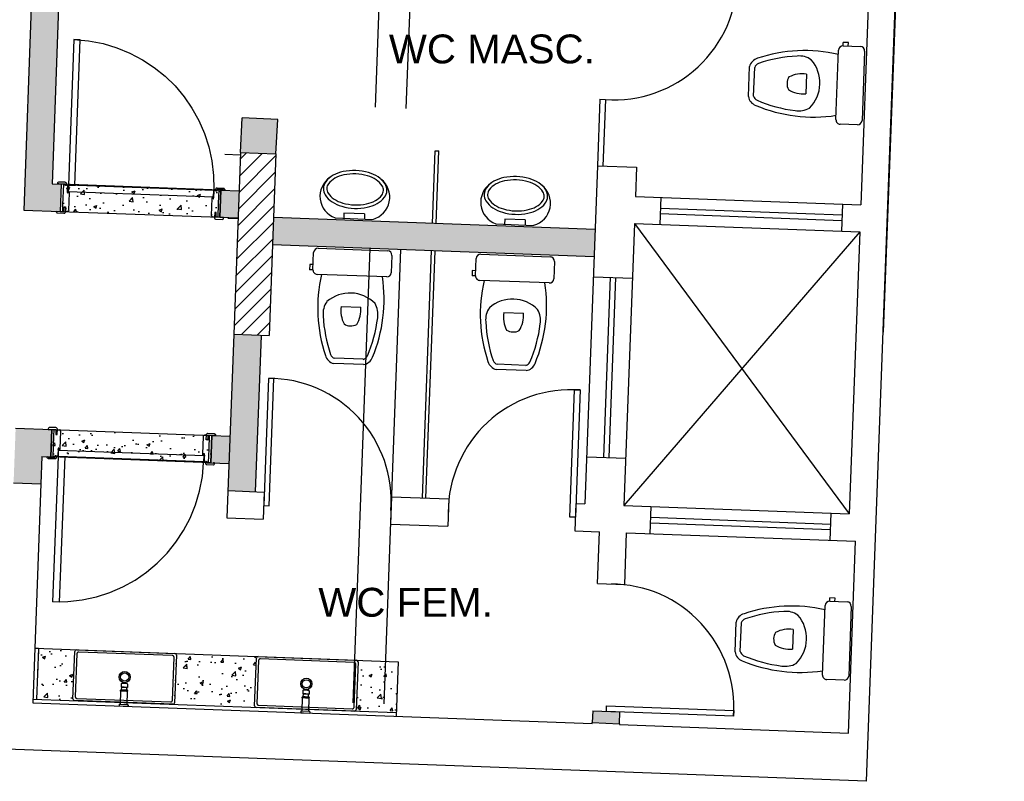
# Model space of a CAD drawing. Header units: inches. Extents: x 276 to 434, y 139 to 224.
# Tile 42 of 48: x 411.21 to 416.63, y 143.66 to 147.85. Entities that reach past the tile are written whole.
import ezdxf

# ---------------------------------------------------------------- set-up
doc = ezdxf.new("R2010")
doc.units = ezdxf.units.IN
doc.header["$MEASUREMENT"] = 0
doc.linetypes.add('DASHDOT2', pattern=[0.5, 0.25, -0.125, 0, -0.125])
doc.linetypes.add('DASHED2', pattern=[0.375, 0.25, -0.125])
for name, color, linetype in [('TJ-CONSTRUIR', 12, 'Continuous'), ('TJ-ESQUADRIA2', 2, 'Continuous'), ('TJ-ESQUADRIAS', 2, 'Continuous'), ('TJ-GRANITOCORTE', 3, 'Continuous'), ('TJ-GRANITOVISTA', 2, 'Continuous'), ('TJ-HACHURA', 8, 'Continuous'), ('TJ-LOUCA', 2, 'Continuous'), ('TJ-MOBILIARIOHIDRO', 2, 'Continuous'), ('TJ-PAREDE', 5, 'Continuous'), ('TJ-PAREDECORTE', 5, 'Continuous'), ('TJ-PILARES', 6, 'Continuous'), ('TJ-PISO', 1, 'Continuous'), ('TJ-PROJECAO-VIGA', 9, 'DASHDOT2'), ('TJ-PROJECAOACIMA', 1, 'DASHDOT2'), ('TJ-TEXTO01', 1, 'Continuous'), ('TJ-TEXTO03 1PARA100', 3, 'Continuous')]:
    doc.layers.add(name, color=color, linetype=linetype)
doc.styles.add('ARIAL', font='arial.ttf')
pattern_1 = [(50, (0, 0), (0.179315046, -0.015688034), [0.01875, -0.20625]), (355, (0, 0), (-0.03468783, 0.18804803), [0.015, -0.165]), (100.451444, (0.01494, -0.0013), (0.14462721, 0.17236), [0.01593505, -0.17528553]), (46.1842, (0, 0.05), (0.26681033, -0.04137982), [0.028125, -0.309375]), (96.635635, (0.02223, 0.04655), (0.23366549, 0.24352965), [0.02390259, -0.26292844]), (351.184164, (0, 0.05), (0.23366549, 0.24352965), [0.0225, -0.2475]), (21, (0.025, 0.0375), (0.149226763, -0.100654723), [0.01875, -0.20625]), (326, (0.025, 0.0375), (0.06082883, 0.18128751), [0.015, -0.165]), (71.451445, (0.03744, 0.02911), (0.210055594, 0.08063279), [0.01593505, -0.17528553]), (37.5, (0, 0), (0.003039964, 0.083223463), [0, -0.163, 0, -0.1675, 0, -0.165625]), (7.5, (0, 0), (0.065767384, 0.098602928), [0, -0.0955, 0, -0.15925, 0, -0.063125]), (327.5, (-0.05575, 0), (0.133455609, -0.005638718), [0, -0.0625, 0, -0.195, 0, -0.25875]), (317.5, (-0.08075, 0), (0.145796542, 0.025026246), [0, -0.08125, 0, -0.1295, 0, -0.18375])]

# ---------------------------------------------------------------- blocks, each defined once
blk = doc.blocks.new('Vaso-p01')
at = {"color": 2}
for p, q in [((-0.162, 0), (0.162, 0)), ((-0.1822, -0.1012), (-0.1822, -0.0203)), ((0.1823, -0.0203), (0.1823, -0.1012)), ((-0.1822, -0.077), (-0.1984, -0.077)), ((-0.1984, -0.077), (-0.1984, -0.1012)), ((-0.1822, -0.1012), (-0.1984, -0.1012)), ((0.162, -0.1215), (-0.162, -0.1215)), ((0.0696, -0.5331), (-0.0696, -0.5331)), ((0.0667, -0.5088), (-0.0667, -0.5088))]:
    blk.add_line(p, q, dxfattribs=at)
at = {"color": 1}
blk.add_line((-0.0446, -0.2666), (0.0468, -0.2666), dxfattribs=at)
at = {"color": 2}
for centre, radius, start, end in [((-0.162, -0.0203), 0.0203, 90, 180), ((0.162, -0.0203), 0.0203, 0, 90), ((-0.162, -0.1012), 0.0203, 180, 270), ((0.5429, -0.2525), 0.6971, 169.1709, 200.5902), ((-0.5429, -0.2525), 0.6971, 339.4098, 10.8291), ((0.162, -0.1012), 0.0203, 270, 0), ((0, -0.3672), 0.1647, 46.9385, 133.0615), ((-0.0292, -0.3001), 0.0988, 147.4418, 187.6795), ((0.0292, -0.3001), 0.0988, 352.3205, 32.5582), ((0.5429, -0.2525), 0.6728, 185.1838, 200.8893), ((-0.5429, -0.2525), 0.6728, 339.1107, 354.8162), ((-0.0589, -0.4806), 0.0536, 198.539, 258.4599), ((-0.0589, -0.4806), 0.0293, 203.7143, 254.3649), ((0.0589, -0.4806), 0.0293, 285.6351, 336.2857), ((0.0589, -0.4806), 0.0536, 281.5401, 341.461)]:
    blk.add_arc(centre, radius, start, end, dxfattribs=at)
at = {"color": 1}
for centre, radius, start, end in [((0.09, -0.2818), 0.1355, 173.5588, 209.061), ((-0.0878, -0.2818), 0.1355, 330.939, 6.4412), ((0.0011, -0.2978), 0.0579, 239.3297, 300.6703)]:
    blk.add_arc(centre, radius, start, end, dxfattribs=at)
blk = doc.blocks.new('Mic-pl')
at = {"color": 2}
for p, q in [((-0.0629, 0.2087), (-0.2829, 0.2087)), ((-0.2329, 0.1787), (-0.2329, 0.2087)), ((-0.2329, 0.1787), (-0.1129, 0.1787)), ((-0.1129, 0.1787), (-0.1129, 0.2087))]:
    blk.add_line(p, q, dxfattribs=at)
for points in [[(0.0121, 0.0387, 0.1533), (0, 0.0773, 0.106879), (-0.042, 0.1164, 0.073872), (-0.0987, 0.1397, 0.060444), (-0.1729, 0.1487, 0.060444), (-0.247, 0.1397, 0.073872), (-0.3037, 0.1164, 0.106879), (-0.3457, 0.0773, 0.1533), (-0.3579, 0.0387, 0.1533), (-0.3457, 0, 0.106879), (-0.3037, -0.0391, 0.073872), (-0.247, -0.0623, 0.060444), (-0.1729, -0.0713, 0.060444), (-0.0987, -0.0623, 0.073872), (-0.042, -0.0391, 0.106879), (0, 0, 0.1533)], [(-0.0079, 0.0387, 0.1533), (-0.0164, 0.0659, 0.106879), (-0.0523, 0.0993, 0.073872), (-0.1035, 0.1202, 0.060444), (-0.1729, 0.1287, 0.060444), (-0.2422, 0.1202, 0.073872), (-0.2935, 0.0993, 0.106879), (-0.3293, 0.0659, 0.1533), (-0.3379, 0.0387, 0.1533), (-0.3293, 0.0114, 0.106879), (-0.2935, -0.0219, 0.073872), (-0.2422, -0.0429, 0.060444), (-0.1729, -0.0513, 0.060444), (-0.1035, -0.0429, 0.073872), (-0.0523, -0.0219, 0.106879), (-0.0164, 0.0114, 0.1533)]]:
    blk.add_lwpolyline(points, format="xyb", close=True, dxfattribs=at)
for centre, start, end in [((-0.2424, 0.0812), 107.61727, 234.00867), ((-0.1033, 0.0812), 305.99133, 72.38273)]:
    blk.add_arc(centre, 0.1337, start, end, dxfattribs=at)
blk = doc.blocks.new('porta 80')
at = {"layer": 'TJ-ESQUADRIAS'}
for p, q in [((-0.161, 0.888), (-0.047, 0.888)), ((-0.161, 0.879), (-0.161, 0.888)), ((-0.155, 0.879), (-0.161, 0.879)), ((-0.161, 0.871), (-0.155, 0.871)), ((-0.155, 0.871), (-0.155, 0.879)), ((-0.047, 0.888), (-0.011, 0.888)), ((-0.037, 0.879), (-0.037, 0.871)), ((-0.011, 0.879), (-0.037, 0.879)), ((-0.037, 0.871), (-0.011, 0.871)), ((-0.011, 0.888), (-0.011, 0.879)), ((-0.011, 0.871), (-0.011, 0.861)), ((-0.117, 0.863), (-0.153, 0.863)), ((-0.117, 0.862), (-0.117, 0.863)), ((-0.112, 0.862), (-0.117, 0.862)), ((-0.117, 0.859), (-0.112, 0.859)), ((-0.117, 0.8551), (-0.117, 0.859)), ((-0.1149, 0.853), (-0.117, 0.8551)), ((-0.019, 0.853), (-0.1149, 0.853)), ((-0.112, 0.859), (-0.112, 0.862)), ((-0.117, 0.058), (-0.153, 0.058)), ((-0.1149, 0.068), (-0.117, 0.0659)), ((-0.117, 0.0659), (-0.117, 0.062)), ((-0.117, 0.062), (-0.112, 0.062)), ((-0.117, 0.059), (-0.117, 0.058)), ((-0.112, 0.059), (-0.117, 0.059)), ((-0.019, 0.068), (-0.1149, 0.068)), ((-0.112, 0.062), (-0.112, 0.059)), ((-0.011, 0.05), (-0.011, 0.06)), ((-0.161, 0.05), (-0.155, 0.05)), ((-0.161, 0.042), (-0.161, 0.033)), ((-0.155, 0.042), (-0.161, 0.042)), ((-0.161, 0.033), (-0.087, 0.033)), ((-0.155, 0.05), (-0.155, 0.042)), ((-0.087, 0.033), (-0.011, 0.033)), ((-0.037, 0.05), (-0.011, 0.05)), ((-0.037, 0.042), (-0.037, 0.05)), ((-0.011, 0.042), (-0.037, 0.042)), ((-0.011, 0.033), (-0.011, 0.042))]:
    blk.add_line(p, q, dxfattribs=at)
for points in [[(-0.161, 0.9155), (-0.163, 0.9135), (-0.164, 0.9135), (-0.164, 0.8785), (-0.159, 0.8785), (-0.156, 0.8755), (-0.156, 0.871), (-0.164, 0.871, -0.414214), (-0.172, 0.879), (-0.172, 0.913, -0.414214), (-0.164, 0.921), (-0.161, 0.921)], [(-0.032, 0.8785), (-0.035, 0.8755), (-0.035, 0.871), (-0.008, 0.871, 0.414214), (0, 0.879), (0, 0.913, 0.414214), (-0.008, 0.921), (-0.011, 0.921), (-0.011, 0.8785)], [(-0.119, 0.854, -0.165409), (-0.1206, 0.8549, 0.159727), (-0.1191, 0.8616), (-0.1183, 0.8616), (-0.1183, 0.854)], [(-0.119, 0.067, 0.165409), (-0.1206, 0.0661, -0.159727), (-0.1191, 0.0594), (-0.1183, 0.0594), (-0.1183, 0.067)], [(-0.161, 0.0055), (-0.163, 0.0075), (-0.164, 0.0075), (-0.164, 0.0425), (-0.159, 0.0425), (-0.156, 0.0455), (-0.156, 0.05), (-0.164, 0.05, 0.414214), (-0.172, 0.042), (-0.172, 0.008, 0.414214), (-0.164, 0), (-0.161, 0)], [(-0.032, 0.0425), (-0.035, 0.0455), (-0.035, 0.05), (-0.008, 0.05, -0.414214), (0, 0.042), (0, 0.008, -0.414214), (-0.008, 0), (-0.011, 0), (-0.011, 0.0425)]]:
    blk.add_lwpolyline(points, format="xyb", close=True, dxfattribs=at)
at = {"layer": 'TJ-ESQUADRIAS', "color": 1, "linetype": 'DASHED2', "ltscale": 5}
blk.add_lwpolyline([(-0.9575, 0.825), (-0.9575, 0.86), (-0.1575, 0.86), (-0.1575, 0.825), (-0.9575, 0.825)], dxfattribs=at)
at = {"layer": 'TJ-ESQUADRIAS'}
blk.add_lwpolyline([(-0.1575, 0.86), (-0.1225, 0.86), (-0.1225, 0.06), (-0.1575, 0.06), (-0.1575, 0.86)], dxfattribs=at)
for centre, start, end in [((-0.153, 0.871), 180, 270), ((-0.019, 0.861), 270, 0), ((-0.153, 0.05), 90, 180), ((-0.019, 0.06), 0, 90)]:
    blk.add_arc(centre, 0.008, start, end, dxfattribs=at)
at = {"layer": 'TJ-ESQUADRIAS', "color": 1, "linetype": 'DASHED2', "ltscale": 5}
blk.add_arc((-0.1575, 0.86), 0.8, 180, 270, dxfattribs=at)
at = {"layer": 'TJ-PAREDECORTE', "linetype": 'Continuous'}
for p, q in [((-0.161, 0.9005), (-0.011, 0.9005)), ((-0.161, 0.0205), (-0.011, 0.0205))]:
    blk.add_line(p, q, dxfattribs=at)
blk = doc.blocks.new('CUBA-RETANGULAR')
at = {"layer": 'TJ-MOBILIARIOHIDRO'}
for p, q in [((-0.28, -0.131), (-0.28, 0.131)), ((-0.271, 0.14), (0.271, 0.14)), ((-0.2675, 0.1175), (-0.2675, -0.1175)), ((0.2575, 0.1275), (-0.2575, 0.1275)), ((0.2675, -0.1175), (0.2675, 0.1175)), ((0.28, 0.131), (0.28, -0.131)), ((0.271, -0.14), (-0.271, -0.14)), ((-0.2575, -0.1275), (0.2575, -0.1275))]:
    blk.add_line(p, q, dxfattribs=at)
for points in [[(-0.2575, 0.1275, 0), (-0.2585, 0.1275, 0), (-0.2595, 0.1273, 0), (-0.2604, 0.1271, 0), (-0.2614, 0.1268, 0), (-0.2622, 0.1263, 0), (-0.2631, 0.1258, 0), (-0.2639, 0.1253, 0), (-0.2646, 0.1246, 0), (-0.2653, 0.1239, 0), (-0.2658, 0.1231, 0), (-0.2663, 0.1222, 0), (-0.2668, 0.1214, 0), (-0.2671, 0.1204, 0), (-0.2673, 0.1195, 0), (-0.2675, 0.1185, 0), (-0.2675, 0.1175, 0)], [(0.2675, 0.1175, 0), (0.2675, 0.1185, 0), (0.2673, 0.1195, 0), (0.2671, 0.1204, 0), (0.2668, 0.1214, 0), (0.2663, 0.1222, 0), (0.2658, 0.1231, 0), (0.2653, 0.1239, 0), (0.2646, 0.1246, 0), (0.2639, 0.1253, 0), (0.2631, 0.1258, 0), (0.2622, 0.1263, 0), (0.2614, 0.1268, 0), (0.2604, 0.1271, 0), (0.2595, 0.1273, 0), (0.2585, 0.1275, 0), (0.2575, 0.1275, 0)], [(-0.2675, -0.1175, 0), (-0.2675, -0.1185, 0), (-0.2673, -0.1195, 0), (-0.2671, -0.1204, 0), (-0.2668, -0.1214, 0), (-0.2663, -0.1222, 0), (-0.2658, -0.1231, 0), (-0.2653, -0.1239, 0), (-0.2646, -0.1246, 0), (-0.2639, -0.1253, 0), (-0.2631, -0.1258, 0), (-0.2622, -0.1263, 0), (-0.2614, -0.1268, 0), (-0.2604, -0.1271, 0), (-0.2595, -0.1273, 0), (-0.2585, -0.1275, 0), (-0.2575, -0.1275, 0)], [(0.2575, -0.1275, 0), (0.2585, -0.1275, 0), (0.2595, -0.1273, 0), (0.2604, -0.1271, 0), (0.2614, -0.1268, 0), (0.2622, -0.1263, 0), (0.2631, -0.1258, 0), (0.2639, -0.1253, 0), (0.2646, -0.1246, 0), (0.2653, -0.1239, 0), (0.2658, -0.1231, 0), (0.2663, -0.1222, 0), (0.2668, -0.1214, 0), (0.2671, -0.1204, 0), (0.2673, -0.1195, 0), (0.2675, -0.1185, 0), (0.2675, -0.1175, 0)]]:
    blk.add_polyline3d(points, dxfattribs=at)
at = {"layer": 'TJ-MOBILIARIOHIDRO', "color": 1}
for radius in [0.031, 0.0225]:
    blk.add_circle((0, 0), radius, dxfattribs=at)
at = {"layer": 'TJ-MOBILIARIOHIDRO'}
for centre, start, end in [((-0.271, 0.131), 90, 180), ((0.271, 0.131), 0, 90), ((-0.271, -0.131), 180, 270), ((0.271, -0.131), 270, 0)]:
    blk.add_arc(centre, 0.009, start, end, dxfattribs=at)
blk = doc.blocks.new('TORNEIRA-PAREDE-DECA')
at = {"layer": 'TJ-MOBILIARIOHIDRO'}
for p, q in [((0.025, 0), (-0.025, 0)), ((-0.025, -0.0067), (-0.025, 0)), ((0.025, -0.0067), (0.025, 0)), ((-0.0193, -0.0097), (-0.022, -0.0097)), ((-0.0194, -0.0097), (-0.0194, -0.0816)), ((0.022, -0.0097), (-0.0193, -0.0097)), ((0.0194, -0.0816), (0.0194, -0.0097)), ((-0.0194, -0.0816), (-0.0193, -0.0816)), ((-0.0194, -0.0816), (-0.0194, -0.0865)), ((-0.0194, -0.0816), (0, -0.0816)), ((-0.0194, -0.0865), (-0.0194, -0.0865)), ((-0.0183, -0.0876), (-0.0194, -0.0865)), ((-0.0193, -0.0816), (-0.0193, -0.0865)), ((-0.0183, -0.0876), (0.0161, -0.0876)), ((-0.0154, -0.1039), (-0.0175, -0.1039)), ((-0.0175, -0.1221), (-0.0175, -0.1039)), ((-0.0156, -0.1039), (-0.0136, -0.1039)), ((0.0175, -0.1039), (-0.0154, -0.1039)), ((-0.0149, -0.0816), (-0.0125, -0.0816)), ((-0.0149, -0.0816), (-0.0149, -0.0866)), ((-0.0125, -0.0866), (-0.0149, -0.0866)), ((-0.0142, -0.0886), (-0.0142, -0.1039)), ((-0.0135, -0.1039), (-0.0136, -0.1039)), ((-0.0135, -0.1039), (-0.0001, -0.1039)), ((-0.0125, -0.0816), (-0.0125, -0.0866)), ((-0.0017, -0.0816), (0.0017, -0.0816)), ((-0.0017, -0.0816), (-0.0017, -0.0866)), ((0.0017, -0.0866), (-0.0017, -0.0866)), ((0, -0.1039), (-0.0001, -0.1039)), ((0, -0.0816), (0.0194, -0.0816)), ((0.0001, -0.1039), (0, -0.1039)), ((0.0001, -0.1039), (0.0135, -0.1039)), ((0.0017, -0.0816), (0.0017, -0.0866)), ((0.0125, -0.0816), (0.0148, -0.0816)), ((0.0125, -0.0816), (0.0125, -0.0866)), ((0.0125, -0.0866), (0.0148, -0.0866)), ((0.0136, -0.1039), (0.0135, -0.1039)), ((0.0136, -0.1039), (0.0137, -0.1039)), ((0.0137, -0.1039), (0.0156, -0.1039)), ((0.0142, -0.0886), (0.0142, -0.1039)), ((0.0148, -0.0816), (0.0148, -0.0866)), ((0.0161, -0.0876), (0.0184, -0.0876)), ((0.0175, -0.1221), (0.0175, -0.1039)), ((0.0184, -0.0876), (0.0194, -0.0866)), ((0.0193, -0.0816), (0.0194, -0.0816)), ((0.0193, -0.0816), (0.0193, -0.0866)), ((0.0193, -0.0866), (0.0194, -0.0866)), ((0.0194, -0.0816), (0.0194, -0.0866)), ((-0.0137, -0.1241), (-0.0156, -0.1241))]:
    blk.add_line(p, q, dxfattribs=at)
for points in [[(-0.0149, -0.0866), (-0.015, -0.0867), (-0.0152, -0.0868), (-0.0153, -0.0869), (-0.0154, -0.0869), (-0.0155, -0.087), (-0.0156, -0.087), (-0.0157, -0.0871), (-0.0158, -0.0872), (-0.016, -0.0872), (-0.0161, -0.0873), (-0.0163, -0.0873), (-0.0164, -0.0874), (-0.0165, -0.0874), (-0.0167, -0.0874), (-0.0168, -0.0874), (-0.017, -0.0874), (-0.0171, -0.0875), (-0.0172, -0.0874), (-0.0174, -0.0874), (-0.0175, -0.0874), (-0.0177, -0.0874), (-0.0178, -0.0874), (-0.018, -0.0873), (-0.0181, -0.0873), (-0.0183, -0.0872), (-0.0184, -0.0871), (-0.0186, -0.0871), (-0.0187, -0.087), (-0.0189, -0.0869), (-0.019, -0.0868), (-0.0192, -0.0867), (-0.0193, -0.0865)], [(-0.0017, -0.0866), (-0.0021, -0.0867), (-0.0025, -0.0868), (-0.0029, -0.0869), (-0.0033, -0.087), (-0.0036, -0.0871), (-0.004, -0.0872), (-0.0044, -0.0873), (-0.0048, -0.0873), (-0.0051, -0.0874), (-0.0055, -0.0874), (-0.0059, -0.0874), (-0.0062, -0.0875), (-0.0066, -0.0875), (-0.007, -0.0875), (-0.0073, -0.0875), (-0.0077, -0.0875), (-0.0081, -0.0875), (-0.0084, -0.0874), (-0.0088, -0.0874), (-0.0092, -0.0873), (-0.0095, -0.0873), (-0.0099, -0.0872), (-0.0103, -0.0872), (-0.0106, -0.0871), (-0.011, -0.087), (-0.0114, -0.0869), (-0.0117, -0.0868), (-0.0121, -0.0867), (-0.0125, -0.0866)], [(0.0017, -0.0866), (0.0021, -0.0867), (0.0025, -0.0868), (0.0028, -0.0869), (0.0032, -0.087), (0.0036, -0.0871), (0.004, -0.0872), (0.0044, -0.0873), (0.0047, -0.0873), (0.0051, -0.0874), (0.0055, -0.0874), (0.0058, -0.0874), (0.0062, -0.0875), (0.0066, -0.0875), (0.0069, -0.0875), (0.0073, -0.0875), (0.0076, -0.0875), (0.008, -0.0875), (0.0084, -0.0874), (0.0087, -0.0874), (0.0091, -0.0874), (0.0095, -0.0873), (0.0098, -0.0872), (0.0102, -0.0872), (0.0106, -0.0871), (0.0109, -0.087), (0.0113, -0.0869), (0.0117, -0.0868), (0.0121, -0.0867), (0.0125, -0.0866)], [(0.0163, -0.0874), (0.0161, -0.0874), (0.016, -0.0873), (0.0159, -0.0873), (0.0157, -0.0872), (0.0156, -0.0871), (0.0155, -0.0871), (0.0154, -0.087), (0.0153, -0.087), (0.0152, -0.0869), (0.0151, -0.0868), (0.0149, -0.0867), (0.0148, -0.0866)], [(0.0163, -0.0874), (0.0164, -0.0874), (0.0166, -0.0875), (0.0167, -0.0875), (0.0168, -0.0875), (0.017, -0.0875), (0.0171, -0.0875), (0.0173, -0.0875), (0.0174, -0.0875), (0.0176, -0.0875), (0.0177, -0.0874), (0.0178, -0.0874), (0.018, -0.0874), (0.0181, -0.0873), (0.0182, -0.0873), (0.0183, -0.0872), (0.0184, -0.0872), (0.0185, -0.0871), (0.0186, -0.0871), (0.0187, -0.087), (0.0188, -0.0869), (0.019, -0.0868), (0.0192, -0.0867), (0.0193, -0.0866)]]:
    blk.add_lwpolyline(points, dxfattribs=at)
for centre, radius, start, end in [((-0.022, -0.0067), 0.003, 180, 270), ((0.022, -0.0067), 0.003, 270, 0), ((-0.0193, -0.0863), 0.000275, 250.8093, 269.1415), ((-0.0152, -0.0886), 0.001, 0, 90), ((0.0152, -0.0886), 0.001, 90, 180), ((-0.0155, -0.1221), 0.002, 180, 268.2164), ((0, 0.3757), 0.5, 268.2164, 270), ((0, 0.3757), 0.5, 270, 271.7836), ((0.0155, -0.1221), 0.002, 271.7836, 0)]:
    blk.add_arc(centre, radius, start, end, dxfattribs=at)

msp = doc.modelspace()

# ---------------------------------------------------------------- hatches: boundary and pattern name
at = {"layer": 'TJ-CONSTRUIR'}
h = msp.add_hatch(color=256, dxfattribs=at)
h.dxf.hatch_style = 1
h.paths.add_polyline_path([(413.6122, 148.3997), (413.3725, 148.4117), (413.3669, 148.2618), (413.6066, 148.2498)])
h.paths.add_polyline_path([(413.3725, 148.4117), (413.2027, 148.4203), (413.1971, 148.2703), (413.3669, 148.2618)])
h.paths.add_polyline_path([(413.2027, 148.4203), (411.2949, 148.5158), (411.2446, 147.1619), (411.3944, 147.1544), (411.4392, 148.3584), (413.1971, 148.2703)])
h.paths.add_polyline_path([(411.3944, 147.1544), (411.2446, 147.1619), (411.2316, 146.8121), (411.4314, 146.8021), (411.4366, 146.9427), (411.3866, 146.9445)])
h.paths.add_polyline_path([(411.4314, 146.8021), (411.2316, 146.8121), (411.2312, 146.8002), (411.431, 146.7928)])
h.paths.add_polyline_path([(412.4159, 146.9063), (412.316, 146.91), (412.3104, 146.7601), (412.4103, 146.7564)])
h = msp.add_hatch(color=256, dxfattribs=at)
h.dxf.hatch_style = 1
h.paths.add_polyline_path([(412.628, 147.2976), (412.4333, 147.3073), (412.4237, 147.1161), (412.6186, 147.1089)])
h = msp.add_hatch(color=256, dxfattribs=at)
h.dxf.hatch_style = 1
h.paths.add_polyline_path([(414.3744, 146.6934), (412.6056, 146.7591), (412.6, 146.6092), (414.3688, 146.5435)])
h = msp.add_hatch(color=256, dxfattribs=at)
h.dxf.hatch_style = 1
h.paths.add_polyline_path([(412.5365, 146.1112), (412.3866, 146.1168), (412.3546, 145.2574), (412.5045, 145.2518)])
h = msp.add_hatch(color=256, dxfattribs=at)
h.dxf.hatch_style = 1
h.paths.add_polyline_path([(411.3864, 145.5936), (411.366, 145.5944), (411.1866, 145.601), (411.1754, 145.3012), (411.3253, 145.2957), (411.3309, 145.4456), (411.3809, 145.4437)])
h.paths.add_polyline_path([(412.3658, 145.5572), (412.2658, 145.5609), (412.2603, 145.411), (412.3602, 145.4073)])
h = msp.add_hatch(color=256, dxfattribs=at)
h.dxf.hatch_style = 1
h.paths.add_polyline_path([(414.5109, 144.0415), (414.361, 144.047), (414.3597, 144.012), (414.5096, 144.0065)])
h.paths.add_polyline_path([(414.5096, 144.0065), (414.3597, 144.012), (414.3586, 143.9821), (414.5085, 143.9765)])
at = {"layer": 'TJ-HACHURA', "linetype": 'Continuous'}
h = msp.add_hatch(dxfattribs=at)
h.set_pattern_fill('AR-CONC', color=8, scale=0.025)
h.set_pattern_definition(pattern_1)
h.paths.add_polyline_path([(412.3097, 146.7601), (412.316, 146.91), (411.4366, 146.9427), (411.4318, 146.7927)])
h = msp.add_hatch(dxfattribs=at)
h.set_pattern_fill('AR-CONC', color=8, scale=0.025)
h.set_pattern_definition(pattern_1)
h.paths.add_polyline_path([(411.3809, 145.4437), (411.3864, 145.5936), (412.2651, 145.5609), (412.2595, 145.411)])
h = msp.add_hatch(dxfattribs=at)
h.set_pattern_fill('AR-CONC', color=8, scale=0.025)
h.set_pattern_definition(pattern_1)
h.paths.add_polyline_path([(411.5114, 144.3741, -0.414214), (411.5207, 144.3828), (411.3117, 144.3905), (411.3013, 144.1107), (411.5103, 144.103, -0.414214), (411.5017, 144.1123)])
h.paths.add_polyline_path([(412.5107, 144.337, -0.414214), (412.5201, 144.3456), (412.0624, 144.3626, -0.414214), (412.071, 144.3533), (412.0613, 144.0915, -0.414214), (412.052, 144.0828), (412.5096, 144.0658, -0.414214), (412.501, 144.0751)])
h.paths.add_polyline_path([(413.2903, 144.317), (413.0617, 144.3255, -0.414214), (413.0703, 144.3162), (413.0606, 144.0543, -0.414214), (413.0513, 144.0457), (413.2799, 144.0372)])
at = {"layer": 'TJ-PILARES'}
h = msp.add_hatch(dxfattribs=at)
h.set_pattern_fill('ANSI31', color=8, scale=0.5)
h.paths.add_polyline_path([(408.6504, 147.2743), (408.2404, 147.2743), (408.2404, 147.0193), (408.6504, 147.0193)])
h.paths.add_polyline_path([(412.6186, 147.1089), (412.4237, 147.1161), (412.3866, 146.1168), (412.5814, 146.1096)])
h.paths.add_polyline_path([(408.3951, 156.8793), (408.1751, 156.8793), (408.1751, 156.2593), (408.3951, 156.2593)])
h.paths.add_polyline_path([(414.81, 156.8721), (414.6151, 156.8793), (414.5916, 156.2448), (414.7864, 156.2375)])
h.paths.add_polyline_path([(414.698, 153.7241), (414.4981, 153.7315), (414.4747, 153.1019), (414.6746, 153.0945)])
h.paths.add_polyline_path([(408.7958, 153.4693), (408.1708, 153.4693), (408.171, 153.2743), (408.796, 153.2743)])
h.paths.add_polyline_path([(408.8069, 150.3943), (408.8064, 150.3943), (408.8064, 150.4343), (408.1664, 150.4343), (408.1688, 150.2443), (408.8088, 150.2443)])
h.paths.add_polyline_path([(413.0603, 149.8745), (412.3962, 149.9077), (412.3908, 149.8004), (413.0549, 149.7671)])
h.paths.add_polyline_path([(413.0665, 149.9968), (412.4023, 150.0301), (412.3962, 149.9077), (413.0603, 149.8745)])
h.paths.add_polyline_path([(413.5712, 159.7793), (413.0112, 159.7793), (413.0112, 159.6293), (413.5712, 159.6293)])
h.paths.add_polyline_path([(408.8112, 159.7793), (408.1912, 159.7793), (408.1912, 159.6293), (408.8112, 159.6293)])

# ---------------------------------------------------------------- linework, layer by layer
at = {"layer": 'TJ-ESQUADRIA2'}
for points in [[(412.5817, 145.1739), (412.6077, 145.8734), (412.5777, 145.8745), (412.5517, 145.175)], [(414.2355, 145.1124), (414.2615, 145.8119), (414.2915, 145.8108), (414.2655, 145.1113)], [(414.4371, 144.0742), (415.1366, 144.0482), (415.1355, 144.0182), (414.436, 144.0442)]]:
    msp.add_lwpolyline(points, close=True, dxfattribs=at)
at = {"layer": 'TJ-ESQUADRIA2', "color": 1}
for centre, start, end in [((414.4811, 148.0815), 265.7423, 0), ((412.5777, 145.1992), 355.7423, 90), ((414.2414, 145.1373), 85.7423, 180), ((414.462, 144.0684), 355.7423, 90)]:
    msp.add_arc(centre, 0.6754, start, end, dxfattribs=at)
at = {"layer": 'TJ-GRANITOCORTE'}
for p, q in [((414.401, 147.4091), (414.3874, 147.0431)), ((414.401, 147.4091), (414.4309, 147.408)), ((414.4309, 147.408), (414.4173, 147.042)), ((413.48, 146.7266), (413.4948, 147.1263)), ((413.4948, 147.1263), (413.5148, 147.1256)), ((413.5, 146.7259), (413.5148, 147.1256)), ((413.4239, 145.2176), (413.4744, 146.5767)), ((413.4439, 145.2169), (413.4944, 146.576))]:
    msp.add_line(p, q, dxfattribs=at)
at = {"layer": 'TJ-GRANITOVISTA'}
for p, q in [((411.2917, 144.3913), (413.2903, 144.317)), ((413.2903, 144.317), (413.2792, 144.0172))]:
    msp.add_line(p, q, dxfattribs=at)
at = {"layer": 'TJ-GRANITOVISTA', "color": 3}
for p, q in [((411.3117, 144.3905), (411.2917, 144.3913)), ((411.3117, 144.3905), (411.3013, 144.1107)), ((411.2813, 144.1115), (413.2799, 144.0372)), ((413.2799, 144.0372), (413.2792, 144.0172))]:
    msp.add_line(p, q, dxfattribs=at)
at = {"layer": 'TJ-PAREDE'}
for p, q in [((415.8667, 143.6597), (416.6252, 164.0652)), ((416.0699, 149.0981), (415.9595, 146.1295)), ((411.2949, 148.5158), (411.2312, 146.8002)), ((411.4392, 148.3584), (411.3866, 146.9445)), ((415.884, 148.1358), (415.8354, 146.8292)), ((412.4237, 147.1161), (412.4333, 147.3073)), ((412.628, 147.2976), (412.4333, 147.3073)), ((412.6186, 147.1089), (412.628, 147.2976)), ((412.4237, 147.1161), (412.3866, 146.1168)), ((412.4237, 147.1161), (412.6186, 147.1089)), ((412.6186, 147.1089), (412.5814, 146.1096)), ((414.3874, 147.0431), (414.3183, 145.1844)), ((414.3874, 147.0431), (414.6022, 147.0351)), ((414.6022, 147.0351), (414.5963, 146.8752)), ((411.3866, 146.9445), (411.4366, 146.9427)), ((411.4366, 146.9427), (411.431, 146.7928)), ((412.316, 146.91), (412.3104, 146.7601)), ((412.316, 146.91), (412.4159, 146.9063)), ((414.5963, 146.8752), (415.8354, 146.8292)), ((411.2312, 146.8002), (411.431, 146.7928)), ((412.3104, 146.7601), (412.4103, 146.7564)), ((414.3744, 146.6934), (412.6056, 146.7591)), ((414.5907, 146.7253), (414.5331, 145.1764)), ((414.5907, 146.7253), (415.8298, 146.6793)), ((415.8298, 146.6793), (415.7723, 145.1303)), ((414.3688, 146.5435), (412.6, 146.6092)), ((412.3866, 146.1168), (412.349, 145.1075)), ((412.3866, 146.1168), (412.5814, 146.1096)), ((412.5365, 146.1112), (412.5045, 145.2518)), ((411.1866, 145.601), (411.3864, 145.5936)), ((411.3864, 145.5936), (411.3809, 145.4437)), ((412.2603, 145.411), (412.2658, 145.5609)), ((412.2658, 145.5609), (412.3658, 145.5572)), ((411.3309, 145.4456), (411.3253, 145.2957)), ((411.3309, 145.4456), (411.3809, 145.4437)), ((412.2603, 145.411), (412.3602, 145.4073)), ((411.1754, 145.3012), (411.3253, 145.2957)), ((411.3253, 145.2957), (411.2806, 144.0915)), ((412.3546, 145.2574), (412.5545, 145.25)), ((412.5545, 145.25), (412.5489, 145.1001)), ((413.254, 145.224), (413.2484, 145.0741)), ((413.254, 145.224), (413.5688, 145.2123)), ((413.5688, 145.2123), (413.5632, 145.0624)), ((414.2683, 145.1863), (414.2627, 145.0364)), ((414.2683, 145.1863), (414.3183, 145.1844)), ((414.5331, 145.1764), (415.7723, 145.1303)), ((412.349, 145.1075), (412.5489, 145.1001)), ((413.2484, 145.0741), (413.5632, 145.0624)), ((414.2627, 145.0364), (414.3976, 145.0313)), ((414.387, 144.7465), (414.3976, 145.0313)), ((414.5369, 144.741), (414.5475, 145.0258)), ((414.5475, 145.0258), (415.8067, 144.979)), ((415.7675, 143.9247), (415.8067, 144.979)), ((414.387, 144.7465), (414.5369, 144.741)), ((411.2806, 144.0915), (414.3584, 143.9771)), ((414.361, 144.047), (414.3586, 143.9821)), ((414.361, 144.047), (414.5109, 144.0415)), ((414.5085, 143.9765), (414.5109, 144.0415)), ((414.3584, 143.9771), (414.3586, 143.9821)), ((414.3586, 143.9821), (414.5085, 143.9765)), ((414.5085, 143.9765), (414.5083, 143.9715)), ((414.5083, 143.9715), (415.7675, 143.9247)), ((415.8667, 143.6597), (410.7653, 143.8493))]:
    msp.add_line(p, q, dxfattribs=at)
at = {"layer": 'TJ-PISO'}
for points in [[(412.3097, 146.7601), (412.316, 146.91), (411.4366, 146.9427), (411.4318, 146.7927), (412.3097, 146.7601)], [(411.3809, 145.4437), (411.3864, 145.5936), (412.2651, 145.5609), (412.2595, 145.411), (411.3809, 145.4437)]]:
    msp.add_lwpolyline(points, dxfattribs=at)
at = {"layer": 'TJ-PROJECAO-VIGA', "ltscale": 10}
for p, q in [((413.2564, 149.8646), (413.1402, 146.7392)), ((413.4262, 149.8561), (413.3101, 146.7329)), ((407.2444, 147.3622), (412.4232, 147.1029)), ((407.2598, 147.011), (412.4102, 146.7531)), ((413.1346, 146.5893), (413.0394, 144.0261)), ((413.3045, 146.583), (413.2092, 144.0198))]:
    msp.add_line(p, q, dxfattribs=at)
at = {"layer": 'TJ-PROJECAOACIMA', "ltscale": 10}
for p, q in [((414.7362, 146.87), (414.7306, 146.7201)), ((414.7339, 146.8101), (415.7332, 146.7729)), ((415.7355, 146.8329), (415.7299, 146.683)), ((414.7328, 146.7801), (415.7321, 146.743)), ((414.3647, 146.4335), (414.5795, 146.4255)), ((414.4571, 146.4301), (414.4204, 145.4408)), ((414.4871, 146.429), (414.4503, 145.4397)), ((414.3279, 145.4442), (414.5428, 145.4362)), ((414.6774, 145.0209), (414.683, 145.1708)), ((414.6808, 145.1109), (415.6701, 145.0741)), ((415.6668, 144.9842), (415.6723, 145.1341)), ((414.6797, 145.0809), (415.669, 145.0441))]:
    msp.add_line(p, q, dxfattribs=at)
at = {"layer": 'TJ-TEXTO01'}
for p, q in [((415.8298, 146.6793), (414.5331, 145.1764)), ((414.5907, 146.7253), (415.7723, 145.1303))]:
    msp.add_line(p, q, dxfattribs=at)

# ---------------------------------------------------------------- block references
at = {"rotation": 177.8711311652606}
for p in [(411.7804, 144.0729), (412.7797, 144.0358)]:
    msp.add_blockref('TORNEIRA-PAREDE-DECA', p, dxfattribs=at)
at = {"layer": 'TJ-ESQUADRIA2', "linetype": 'Continuous', "xscale": -1, "rotation": 87.871131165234}
msp.add_blockref('porta 80', (412.3305, 146.7483), dxfattribs=at)
at = {"layer": 'TJ-ESQUADRIA2', "linetype": 'Continuous', "rotation": 87.87113116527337}
msp.add_blockref('porta 80', (412.2867, 145.5711), dxfattribs=at)
at = {"layer": 'TJ-LOUCA'}
for name, p, xscale, yscale, zscale, rotation in [('Vaso-p01', (415.8497, 147.4828), 1.181102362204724, 1.181102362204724, 1.181102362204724, 267.8711311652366), ('Mic-pl', (412.8922, 146.9558), 0.9448818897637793, 0.9448818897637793, 0.9448818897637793, 177.8711311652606), ('Mic-pl', (413.7766, 146.9229), 0.9448818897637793, 0.9448818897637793, 0.9448818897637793, 177.8711311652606), ('Vaso-p01', (413.0418, 146.5828), 1.181102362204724, 1.181102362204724, 1.181102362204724, 357.8711311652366), ('Vaso-p01', (413.9362, 146.5495), 1.181102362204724, 1.181102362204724, 1.181102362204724, 357.8711311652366), ('Vaso-p01', (415.7762, 144.4297), 1.181102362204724, 1.181102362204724, 1.181102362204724, 267.8711311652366)]:
    msp.add_blockref(name, p, dxfattribs=dict(at, xscale=xscale, yscale=yscale, zscale=zscale, rotation=rotation))
at = {"layer": 'TJ-MOBILIARIOHIDRO', "rotation": 357.8711311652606}
for p in [(411.7864, 144.2328), (412.7857, 144.1956)]:
    msp.add_blockref('CUBA-RETANGULAR', p, dxfattribs=at)

# ---------------------------------------------------------------- texts
at = {"layer": 'TJ-TEXTO03 1PARA100', "char_height": 0.15875, "width": 2.044718, "attachment_point": 1, "style": 'ARIAL'}
for s, insert in [('\\pi0.46663;WC MASC.', (412.7729, 147.7649)), ('\\pi0.55293;WC FEM.', (412.2983, 144.7232))]:
    msp.add_mtext(s, dxfattribs=dict(at, insert=insert))

doc.saveas('drawing.dxf')
